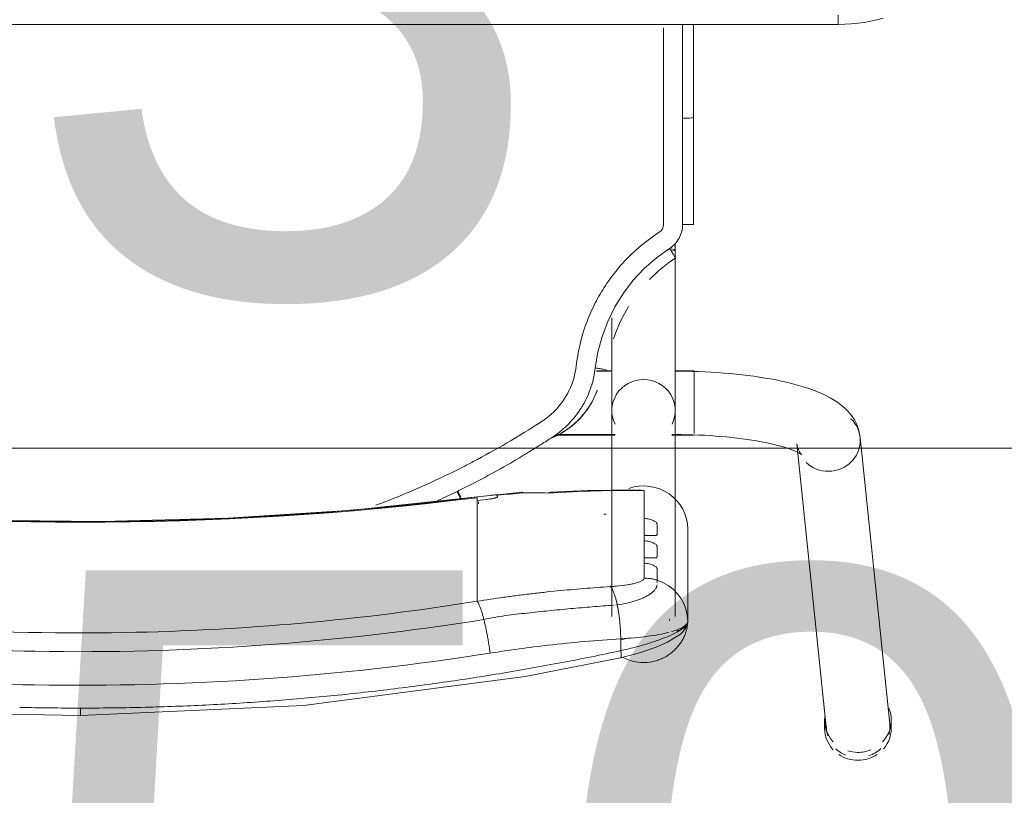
# Model space of a CAD drawing. Header units: metres. Extents: x 2.9 to 42.3, y -72.9 to -49.3.
# Tile 42 of 256: x 8.696 to 9.018, y -65.377 to -65.124. Entities that reach past the tile are written whole.
import ezdxf

# ---------------------------------------------------------------- set-up
doc = ezdxf.new("R2010")
doc.units = ezdxf.units.M
doc.layers.add('I-FURN', color=7, linetype='Continuous', lineweight=18)
doc.layers.add('M-HVAC-CDFF-IDEN', color=1, linetype='Continuous', lineweight=9, true_color=0xff0000)
doc.styles.add('Arial_2', font='arial.ttf', dxfattribs={"height": 0.225})

# ---------------------------------------------------------------- blocks, each defined once
blk = doc.blocks.new('ConjuntoParaAlunoTamanho6 - CJA06_ConjuntoParaAlunoTamanho6-V14-2PAV')
at = {"layer": 'I-FURN', "color": 253, "true_color": 0xaaaaaa}
for p, q in [((-0.2643, 0.29456), (-0.2643, 0.29197)), ((-0.2638, 0.29312), (-0.25413, 0.19969)), ((-0.23354, 0.20182), (-0.24321, 0.29526)), ((-0.24254, 0.29197), (-0.24254, 0.29456)), ((-0.1979, 0.25969), (-0.1979, 0.22964)), ((-0.19385, 0.25812), (-0.19385, 0.19097)), ((-0.19207, 0.25896), (-0.19202, 0.25906)), ((-0.19202, 0.25906), (-0.19192, 0.25949)), ((-0.17315, 0.19097), (-0.17315, 0.25812)), ((-0.19734, 0.2558), (-0.19665, 0.25395)), ((-0.19665, 0.25395), (-0.1957, 0.25221)), ((-0.17493, 0.25435), (-0.17437, 0.25441)), ((-0.1957, 0.25221), (-0.19451, 0.25062)), ((-0.12923, 0.2438), (-0.12923, 0.25317)), ((-0.12923, 0.24214), (-0.12923, 0.2438)), ((-0.12923, 0.24214), (-0.12923, 0.23653)), ((-0.18366, 0.24073), (-0.18366, 0.23904)), ((-0.12923, 0.23653), (-0.12923, 0.23486)), ((-0.12923, 0.23486), (-0.12923, 0.22925)), ((-0.18366, 0.23345), (-0.18366, 0.23176)), ((-0.12923, 0.22925), (-0.12923, 0.22759)), ((-0.18366, 0.22617), (-0.18366, 0.21701)), ((-0.12923, 0.22759), (-0.12923, 0.22197)), ((-0.12923, 0.22197), (-0.12923, 0.22031)), ((-0.14414, 0.21757), (-0.12926, 0.21915)), ((-0.11598, 0.22048), (-0.1227, 0.21732)), ((-0.18366, 0.21701), (-0.1818, 0.21679)), ((-0.19271, 0.19894), (-0.2, 0.19894)), ((-0.2, 0.19844), (-0.2, 0.19411)), ((-0.19271, 0.19879), (-0.19385, 0.19879)), ((-0.19385, 0.19879), (-0.19385, 0.19845)), ((-0.19385, 0.19845), (-0.19385, 0.19764)), ((-0.15474, 0.19894), (-0.17429, 0.19894)), ((-0.15494, 0.19879), (-0.17429, 0.19879)), ((-0.2, 0.19393), (-0.2, 0.18575)), ((-0.19385, 0.19367), (-0.19385, 0.1916)), ((-0.19385, 0.18688), (-0.19385, 0.18582)), ((-0.2, 0.18573), (-0.2, 0.17922)), ((-0.19385, 0.18371), (-0.19385, 0.18582)), ((-0.19385, 0.17809), (-0.19385, 0.18068)), ((-0.2, 0.17916), (-0.2, 0.17794)), ((-0.2, 0.17794), (-0.19377, 0.17794)), ((-0.17323, 0.17794), (-0.16813, 0.17794)), ((-0.17268, 0.17809), (-0.16813, 0.17809)), ((-0.19385, 0.13857), (-0.19385, 0.13643)), ((-0.19983, 0.13021), (-0.19982, 0.0953)), ((-0.19982, 0.06488), (-0.19982, 0.0953)), ((-0.19982, 0.0953), (-0.19982, 0.09529)), ((-0.19623, 0.09556), (-0.19738, 0.09554)), ((0.247, 0.06497), (-0.247, 0.06497)), ((-0.247, 0.06497), (-0.247, 0.06197)), ((0.247, 0.06497), (-0.247, 0.06497))]:
    blk.add_line(p, q, dxfattribs=at)
at = {"layer": 'I-FURN', "color": 253, "true_color": 0xaaaaaa, "flags": 128}
for points in [[(0.0001, 0.2904), (-0.07267, 0.28721), (-0.14486, 0.2777), (-0.17603, 0.27161)], [(0.17623, 0.27161), (0.10331, 0.28398), (0.03018, 0.28985), (0.0001, 0.2904)], [(-0.17603, 0.27161), (-0.18218, 0.26997), (-0.18761, 0.26812), (-0.19131, 0.26652), (-0.19557, 0.2639), (-0.19708, 0.26226), (-0.19765, 0.26113), (-0.1979, 0.25971)], [(-0.17607, 0.26928), (-0.17607, 0.26831), (-0.17607, 0.26734), (-0.17607, 0.26637), (-0.17607, 0.2654)], [(-0.1979, 0.24468), (-0.1979, 0.2522), (-0.1979, 0.25971)], [(-0.1979, 0.25969), (-0.19776, 0.25773), (-0.19734, 0.2558)], [(-0.1979, 0.25969), (-0.1979, 0.25218), (-0.1979, 0.24467), (-0.1979, 0.23715), (-0.1979, 0.22964)], [(-0.19451, 0.25062), (-0.19311, 0.2492), (-0.19152, 0.24799)], [(-0.19152, 0.24799), (-0.18977, 0.24701), (-0.1879, 0.24628)], [(-0.1879, 0.24243), (-0.1879, 0.24339), (-0.1879, 0.24435), (-0.1879, 0.24532), (-0.1879, 0.24628)], [(-0.18366, 0.24561), (-0.18366, 0.24439), (-0.18366, 0.24317), (-0.18366, 0.24195), (-0.18366, 0.24073)], [(-0.1879, 0.23515), (-0.1879, 0.23603), (-0.1879, 0.23692), (-0.1879, 0.2378), (-0.1879, 0.23868)], [(-0.18366, 0.23904), (-0.18366, 0.23764), (-0.18366, 0.23624), (-0.18366, 0.23485), (-0.18366, 0.23345)], [(-0.1879, 0.22787), (-0.1879, 0.22876), (-0.1879, 0.22964), (-0.1879, 0.23052), (-0.1879, 0.23141)], [(-0.18366, 0.23176), (-0.18366, 0.23036), (-0.18366, 0.22897), (-0.18366, 0.22757), (-0.18366, 0.22617)], [(-0.12926, 0.21915), (-0.08865, 0.22342), (-0.0479, 0.2261), (-0.00707, 0.22717), (0.03376, 0.22666), (0.07455, 0.22454), (0.11521, 0.22083), (0.12946, 0.21915)], [(-0.1359, 0.2187), (-0.1359, 0.21878), (-0.1359, 0.21886), (-0.1359, 0.21893), (-0.1359, 0.21901)], [(-0.12923, 0.22031), (-0.12923, 0.22007), (-0.12923, 0.21984), (-0.12923, 0.21961), (-0.12923, 0.21937)], [(-0.18111, 0.21677), (-0.16533, 0.21701), (-0.15331, 0.21761)], [(-0.23354, 0.20182), (-0.23373, 0.20287), (-0.23403, 0.20376), (-0.23437, 0.20445), (-0.23469, 0.20492), (-0.23492, 0.20521), (-0.23505, 0.20534), (-0.23507, 0.20536)], [(-0.23507, 0.20536), (-0.23501, 0.20531), (-0.23482, 0.20518), (-0.23451, 0.20499), (-0.23408, 0.20476), (-0.23355, 0.20449), (-0.23291, 0.2042), (-0.23217, 0.20389), (-0.23133, 0.20358), (-0.23041, 0.20326), (-0.22941, 0.20294), (-0.22832, 0.20262), (-0.22717, 0.2023), (-0.22594, 0.20199), (-0.22464, 0.20169), (-0.22328, 0.2014), (-0.22186, 0.20112), (-0.22039, 0.20086), (-0.21886, 0.2006), (-0.21729, 0.20036), (-0.21567, 0.20014), (-0.214, 0.19993), (-0.2123, 0.19973), (-0.21057, 0.19956), (-0.2088, 0.1994), (-0.207, 0.19926), (-0.20518, 0.19913), (-0.20334, 0.19903), (-0.20148, 0.19894), (-0.19961, 0.19888), (-0.19772, 0.19883), (-0.19583, 0.1988), (-0.19394, 0.19879), (-0.19385, 0.19879)], [(-0.25413, 0.19969), (-0.25375, 0.19762), (-0.25311, 0.19572), (-0.25226, 0.19403), (-0.25129, 0.19256), (-0.25023, 0.19128), (-0.24913, 0.19017), (-0.24799, 0.18919), (-0.24683, 0.18832), (-0.24563, 0.18753), (-0.24441, 0.18681), (-0.24316, 0.18615), (-0.24188, 0.18553), (-0.24055, 0.18496), (-0.23919, 0.18441), (-0.23778, 0.1839), (-0.23633, 0.18341), (-0.23483, 0.18295), (-0.2333, 0.18251), (-0.23171, 0.1821), (-0.23008, 0.1817), (-0.22841, 0.18133), (-0.2267, 0.18098), (-0.22495, 0.18064), (-0.22315, 0.18033), (-0.22132, 0.18004), (-0.21946, 0.17976), (-0.21756, 0.17951), (-0.21562, 0.17928), (-0.21366, 0.17906), (-0.21168, 0.17887), (-0.20967, 0.1787), (-0.20763, 0.17855), (-0.20558, 0.17842), (-0.20352, 0.17831), (-0.20144, 0.17823), (-0.19935, 0.17816), (-0.19725, 0.17811), (-0.19515, 0.17809), (-0.19385, 0.17809)], [(-0.19385, 0.13857), (-0.19385, 0.14057), (-0.19385, 0.14257), (-0.19385, 0.14457), (-0.19385, 0.14656), (-0.19385, 0.14855), (-0.19385, 0.15053), (-0.19385, 0.15249), (-0.19385, 0.15444), (-0.19385, 0.15637), (-0.19385, 0.15827), (-0.19385, 0.16015), (-0.19385, 0.162), (-0.19385, 0.16382), (-0.19385, 0.1656), (-0.19385, 0.16735), (-0.19385, 0.16905), (-0.19385, 0.17071), (-0.19385, 0.17233), (-0.19385, 0.1739), (-0.19385, 0.17541), (-0.19385, 0.17687), (-0.19385, 0.17828), (-0.19385, 0.17963), (-0.19385, 0.18092), (-0.19385, 0.18215), (-0.19385, 0.18331), (-0.19385, 0.18441), (-0.19385, 0.18544), (-0.19385, 0.1864), (-0.19385, 0.18729), (-0.19385, 0.1881), (-0.19385, 0.18885), (-0.19385, 0.18951), (-0.19385, 0.19011), (-0.19385, 0.19062), (-0.19385, 0.19097)], [(-0.17315, 0.19097), (-0.17315, 0.19051), (-0.17315, 0.18998), (-0.17315, 0.18937), (-0.17315, 0.18869), (-0.17315, 0.18793), (-0.17315, 0.1871), (-0.17315, 0.18619), (-0.17315, 0.18522), (-0.17315, 0.18417), (-0.17315, 0.18306), (-0.17315, 0.18188), (-0.17315, 0.18064), (-0.17315, 0.17934), (-0.17315, 0.17798), (-0.17315, 0.17656), (-0.17315, 0.17508), (-0.17315, 0.17355), (-0.17315, 0.17198), (-0.17315, 0.17035), (-0.17315, 0.16868), (-0.17315, 0.16696), (-0.17315, 0.16521), (-0.17315, 0.16342), (-0.17315, 0.16159), (-0.17315, 0.16066)], [(-0.16841, 0.18438), (-0.16841, 0.18437), (-0.16841, 0.18435), (-0.16841, 0.18434), (-0.16841, 0.18432)], [(-0.16774, 0.17706), (-0.16861, 0.17188), (-0.16997, 0.16679), (-0.17181, 0.16185), (-0.17415, 0.15713), (-0.17693, 0.15265), (-0.18013, 0.14846), (-0.18374, 0.14461), (-0.18771, 0.14113), (-0.19199, 0.13805)], [(-0.19623, 0.13025), (-0.19623, 0.12331), (-0.19623, 0.11637), (-0.19623, 0.10942), (-0.19623, 0.10249), (-0.19623, 0.09556)], [(-0.19738, 0.09554), (-0.19841, 0.0955), (-0.1992, 0.09544), (-0.19969, 0.09537), (-0.19982, 0.0953)], [(-0.247, 0.06497), (-0.24912, 0.06492), (-0.25124, 0.0648), (-0.25334, 0.06459), (-0.25544, 0.06429), (-0.25753, 0.06391), (-0.2596, 0.06345), (-0.26165, 0.0629)]]:
    blk.add_lwpolyline(points, dxfattribs=at)
at = {"layer": 'I-FURN', "color": 253, "true_color": 0xaaaaaa}
for centre, major_axis, ratio, start_param, end_param in [((-0.25342, 0.29456), (0.01088, 0), 0.965926, 1.570796, 2.185058), ((-0.25342, 0.29456), (0.01088, 0), 0.965926, 0.959427, 1.570796), ((-0.25351, 0.29419), (0.01029, 0.00107), 0.967158, 1.815725, 2.256389), ((-0.25342, 0.29197), (0.01088, 0), 0.965926, 1.570796, 1.965237), ((-0.25342, 0.29197), (0.01088, 0), 0.965926, 1.257624, 1.559899), ((-0.25351, 0.29419), (0.01029, 0.00107), 0.967158, 0.685592, 1.060105), ((-0.25342, 0.29197), (0.01088, 0), 0.965926, 2.404268, 3.526261), ((-0.25342, 0.29456), (0.01088, 0), 0.965926, 2.438822, 3.243525), ((-0.25342, 0.29456), (0.01088, 0), 0.965926, 6.170166, 7.020457), ((-0.25342, 0.29197), (0.01088, 0), 0.965926, 6.182855, 7.015454), ((-0.25351, 0.29419), (0.01029, 0.00107), 0.967158, 2.780211, 3.141593), ((-0.25351, 0.29419), (0.01029, 0.00107), 0.967158, 6.18338, 6.464028), ((-0.1835, 0.22964), (-0.0144, 0), 0.978148, 0, 1.909658), ((0.0001, -0.77159), (1.0211, 0), 0.978148, 1.443771, 1.697822), ((0.0001, -0.77117), (1.0209, 0), 0.978148, 1.443771, 1.697822), ((-0.17927, 0.60128), (0.385, 0), 0.978148, 4.732926, 4.735013), ((-0.17927, 0.60263), (0.395, 0), 0.978148, 4.801491, 4.822541), ((-0.17927, 0.60356), (0.395, 0), 0.978148, 4.828782, 4.839414), ((-0.17927, 0.60221), (0.3948, 0), 0.978148, 4.828842, 4.839414), ((-0.1305, 0.22908), (-0.00124, 0.00992), 0.026339, 2.463316, 2.57554), ((-0.17927, 0.60336), (0.395, 0), 0.978148, 4.701279, 4.780293), ((-0.14501, 0.22754), (-0.00087, 0.00996), 0.018501, 2.957526, 3.350225), ((-0.24383, 0.20075), (0.01029, 0.00107), 0.967158, 1.470991, 3.041787), ((-0.24383, 0.20075), (0.01029, 0.00107), 0.967158, 0.685592, 1.470991), ((-0.24383, 0.20075), (0.01029, 0.00107), 0.967158, 3.041787, 3.827185), ((-0.1835, 0.19097), (0.01035, 0), 0.978148, 2.686587, 4.712389), ((-0.1835, 0.19097), (0.01035, 0), 0.978148, 4.712389, 6.738191), ((-0.1835, 0.13857), (0.01035, 0), 0.069756, 2.648425, 3.665191)]:
    blk.add_ellipse(centre, major_axis=major_axis, ratio=ratio, start_param=start_param, end_param=end_param, dxfattribs=at)
for points in [[(0.0001, 0.29036), (0.0001, 0.29029), (0.0001, 0.29001), (0.0001, 0.28916), (0.0001, 0.28841), (0.0001, 0.28802)], [(-0.05929, 0.28591), (-0.06588, 0.28544), (-0.07245, 0.28489), (-0.07901, 0.28427)], [(-0.03953, 0.28708), (-0.04612, 0.28677), (-0.05271, 0.28638), (-0.05929, 0.28591)], [(-0.01972, 0.28779), (-0.02633, 0.28763), (-0.03293, 0.2874), (-0.03953, 0.28708)], [(0.0001, 0.28802), (-0.00651, 0.28802), (-0.01312, 0.28795), (-0.01972, 0.28779)], [(0.01992, 0.28779), (0.01332, 0.28795), (0.00671, 0.28802), (0.0001, 0.28802)], [(-0.07901, 0.28427), (-0.08557, 0.28365), (-0.09211, 0.28295), (-0.09864, 0.28217)], [(-0.11819, 0.27961), (-0.12468, 0.27869), (-0.13116, 0.27768), (-0.13762, 0.27661)], [(-0.09864, 0.28217), (-0.10517, 0.28139), (-0.11169, 0.28054), (-0.11819, 0.27961)], [(-0.13762, 0.27661), (-0.14407, 0.27553), (-0.15051, 0.27438), (-0.15692, 0.27316)], [(-0.15692, 0.27316), (-0.16332, 0.27194), (-0.16971, 0.27065), (-0.17607, 0.26928)], [(-0.13346, 0.2701), (-0.13339, 0.26956), (-0.13324, 0.26848), (-0.133, 0.26684), (-0.13272, 0.2652), (-0.13242, 0.26359), (-0.13211, 0.26203), (-0.13178, 0.26053), (-0.13155, 0.25959), (-0.13144, 0.25914)], [(-0.17607, 0.2654), (-0.17914, 0.26523), (-0.18504, 0.2647), (-0.18981, 0.26382), (-0.19177, 0.26331)], [(-0.17609, 0.26577), (-0.1767, 0.26561), (-0.17731, 0.26545), (-0.17791, 0.26528)], [(-0.17607, 0.2654), (-0.17606, 0.26498), (-0.17604, 0.26413), (-0.17598, 0.26285), (-0.1759, 0.26156), (-0.17579, 0.26028), (-0.17566, 0.25902), (-0.17551, 0.25778), (-0.17533, 0.25659), (-0.17514, 0.25544), (-0.175, 0.25471), (-0.17493, 0.25435)], [(-0.12923, 0.25317), (-0.12932, 0.25327), (-0.1295, 0.25353), (-0.1298, 0.25409), (-0.13011, 0.25481), (-0.13044, 0.25568), (-0.13077, 0.2567), (-0.1311, 0.25786), (-0.13133, 0.2587), (-0.13144, 0.25914)], [(-0.17493, 0.25435), (-0.17484, 0.25392), (-0.17465, 0.25308), (-0.17435, 0.25195), (-0.17403, 0.25093), (-0.17369, 0.25006), (-0.17335, 0.24934), (-0.173, 0.24877), (-0.17277, 0.2485), (-0.17265, 0.2484)], [(-0.14661, 0.25076), (-0.14806, 0.25058), (-0.14951, 0.25042), (-0.15095, 0.25026)], [(-0.14226, 0.2513), (-0.14371, 0.25111), (-0.14516, 0.25093), (-0.14661, 0.25076)], [(-0.1879, 0.24778), (-0.18791, 0.24823), (-0.18775, 0.24869), (-0.18744, 0.24915)], [(-0.16398, 0.24902), (-0.16687, 0.24878), (-0.16977, 0.24858), (-0.17265, 0.2484)], [(-0.15964, 0.24939), (-0.16109, 0.24926), (-0.16254, 0.24913), (-0.16398, 0.24902)], [(-0.1553, 0.2498), (-0.15675, 0.24966), (-0.15819, 0.24952), (-0.15964, 0.24939)], [(-0.15095, 0.25026), (-0.1524, 0.2501), (-0.15385, 0.24995), (-0.1553, 0.2498)], [(-0.1879, 0.24628), (-0.18756, 0.24617), (-0.18687, 0.24599), (-0.18581, 0.24578), (-0.18474, 0.24565), (-0.18402, 0.24561), (-0.18366, 0.24561)], [(-0.09625, 0.22184), (-0.10584, 0.21825), (-0.1152, 0.21414), (-0.12434, 0.2095)], [(-0.1359, 0.21901), (-0.1359, 0.21905), (-0.13586, 0.21912), (-0.13573, 0.21923), (-0.13549, 0.21935), (-0.13518, 0.21946), (-0.13479, 0.21957), (-0.13436, 0.21967), (-0.1339, 0.21974), (-0.13357, 0.21979), (-0.1334, 0.21981)], [(-0.13585, 0.2186), (-0.13587, 0.21862), (-0.13589, 0.21865), (-0.1359, 0.21868), (-0.1359, 0.2187)], [(-0.12335, 0.21813), (-0.12356, 0.21856), (-0.12377, 0.21898), (-0.12395, 0.21936)], [(-0.15397, 0.21772), (-0.15349, 0.21752), (-0.153, 0.21758), (-0.15247, 0.21788)], [(-0.15247, 0.21788), (-0.15113, 0.21782), (-0.1484, 0.21775), (-0.14556, 0.21776), (-0.14412, 0.21779)], [(-0.12436, 0.21651), (-0.12717, 0.21512), (-0.13276, 0.21224), (-0.13826, 0.20916), (-0.14098, 0.20758)], [(-0.1227, 0.21732), (-0.12297, 0.21719), (-0.12353, 0.21692), (-0.12408, 0.21665), (-0.12436, 0.21651)], [(-0.12289, 0.21723), (-0.12304, 0.21753), (-0.12319, 0.21783), (-0.12334, 0.21813)], [(-0.12434, 0.2095), (-0.12494, 0.2092), (-0.12615, 0.20858), (-0.12737, 0.20794), (-0.12798, 0.20762)], [(-0.12798, 0.20762), (-0.13157, 0.20574), (-0.13889, 0.20168), (-0.14651, 0.19698), (-0.1504, 0.19445)], [(-0.14098, 0.20758), (-0.14188, 0.20704), (-0.14368, 0.20597), (-0.14546, 0.20487), (-0.14635, 0.20432)], [(-0.14638, 0.20431), (-0.14762, 0.20355), (-0.1501, 0.202), (-0.15256, 0.20043), (-0.15378, 0.19963)], [(-0.15378, 0.19963), (-0.1555, 0.19851), (-0.15869, 0.19594), (-0.16134, 0.1928), (-0.1625, 0.1911)], [(-0.1568, 0.1982), (-0.15576, 0.1988), (-0.15475, 0.1993), (-0.15376, 0.19971)], [(-0.16501, 0.19076), (-0.16447, 0.19151), (-0.16331, 0.19295), (-0.16135, 0.19493), (-0.15919, 0.19669), (-0.15764, 0.19771), (-0.15683, 0.19818)], [(-0.1504, 0.19445), (-0.15113, 0.19396), (-0.15256, 0.19293), (-0.15386, 0.19174), (-0.15448, 0.19112)], [(-0.1625, 0.1911), (-0.16271, 0.1908), (-0.16313, 0.19018), (-0.16352, 0.18955), (-0.16371, 0.18924)], [(-0.15448, 0.19112), (-0.15645, 0.18912), (-0.15969, 0.18452), (-0.16124, 0.17915), (-0.16156, 0.17636)], [(-0.16371, 0.18924), (-0.16479, 0.18738), (-0.16656, 0.18343), (-0.1675, 0.1792), (-0.16774, 0.17706)], [(-0.16774, 0.17706), (-0.16823, 0.17712), (-0.16921, 0.17725), (-0.17046, 0.17746), (-0.17128, 0.17766), (-0.17147, 0.17776), (-0.17146, 0.1778)], [(-0.1854, 0.14823), (-0.18797, 0.14558), (-0.19084, 0.14321), (-0.19391, 0.14119)], [(-0.19391, 0.14119), (-0.19393, 0.14119), (-0.19385, 0.14103), (-0.19344, 0.14033), (-0.19278, 0.13928), (-0.19225, 0.13846), (-0.19199, 0.13805)], [(-0.19199, 0.13805), (-0.19265, 0.13762), (-0.19383, 0.13663), (-0.19519, 0.13473), (-0.19604, 0.13255), (-0.19622, 0.13104), (-0.19623, 0.13025)], [(-0.18863, 0.13277), (-0.18884, 0.13263), (-0.18922, 0.13231), (-0.18966, 0.1317), (-0.18994, 0.13099), (-0.19, 0.1305), (-0.19, 0.13025)], [(-0.19623, 0.13025), (-0.19672, 0.13025), (-0.1977, 0.13025), (-0.19891, 0.13024), (-0.19969, 0.13022), (-0.19984, 0.13021), (-0.19982, 0.1302)], [(-0.19982, 0.12147), (-0.19982, 0.12438), (-0.19982, 0.12729), (-0.19982, 0.1302)], [(-0.19982, 0.1302), (-0.19982, 0.12438), (-0.19982, 0.11273), (-0.19982, 0.1011), (-0.19982, 0.09529)], [(-0.19982, 0.09528), (-0.19982, 0.1011), (-0.19982, 0.10691), (-0.19982, 0.11273)], [(-0.19982, 0.09529), (-0.19982, 0.08515), (-0.19982, 0.07502), (-0.19982, 0.06488)], [(-0.19982, 0.06488), (-0.19982, 0.06837), (-0.19982, 0.07185), (-0.19982, 0.07534)]]:
    blk.add_open_spline(points, degree=3, dxfattribs=at)
for points, knots in [([(-0.13346, 0.2701), (-0.0847, 0.2778), (0.00519, 0.28415), (0.09466, 0.27626), (0.13366, 0.2701)], [-1, -1, -1, -1, -0.444444, 0, 0, 0, 0]), ([(-0.1979, 0.25971), (-0.1979, 0.26019), (-0.19783, 0.26127), (-0.19747, 0.26287), (-0.19695, 0.2643), (-0.19642, 0.26543), (-0.19585, 0.26637), (-0.19534, 0.26711), (-0.19492, 0.26766), (-0.19447, 0.26819), (-0.19382, 0.2689), (-0.19291, 0.26975), (-0.1919, 0.27053), (-0.19105, 0.27107), (-0.1904, 0.27144), (-0.18973, 0.27177), (-0.18883, 0.27217), (-0.18719, 0.27275), (-0.18474, 0.2732), (-0.18174, 0.27315), (-0.17906, 0.27255), (-0.17745, 0.27187), (-0.17679, 0.27153)], [0, 0, 0, 0, 0.0625, 0.125, 0.15625, 0.1875, 0.21875, 0.234375, 0.25, 0.265625, 0.28125, 0.3125, 0.34375, 0.359375, 0.375, 0.390625, 0.40625, 0.4375, 0.5, 0.5625, 0.625, 0.6721865, 0.6721865, 0.6721865, 0.6721865]), ([(-0.1761, 0.27156), (-0.17616, 0.27149), (-0.17627, 0.27106), (-0.17619, 0.27003), (-0.17607, 0.26928)], [0.625, 0.625, 0.625, 0.625, 0.75, 1, 1, 1, 1]), ([(-0.17607, 0.2654), (-0.1682, 0.2659), (-0.154, 0.26716), (-0.13977, 0.2691), (-0.13346, 0.2701)], [-1, -1, -1, -1, -0.444444, 0, 0, 0, 0]), ([(-0.13144, 0.25914), (-0.08343, 0.26683), (0.00512, 0.27318), (0.09323, 0.26529), (0.13164, 0.25914)], [-1, -1, -1, -1, -0.444444, 0, 0, 0, 0]), ([(-0.1979, 0.25971), (-0.1979, 0.26034), (-0.19688, 0.26187), (-0.19282, 0.26411), (-0.18865, 0.26578), (-0.18491, 0.26704), (-0.18064, 0.26823), (-0.1776, 0.26895), (-0.17607, 0.26928)], [0, 0, 0, 0, 0.25, 0.5, 0.625, 0.75, 0.875, 1, 1, 1, 1]), ([(0.12943, 0.25317), (0.08224, 0.26075), (-0.00484, 0.26702), (-0.09148, 0.25924), (-0.12923, 0.25317)], [-1, -1, -1, -1, -0.444444, 0, 0, 0, 0]), ([(-0.19258, 0.26309), (-0.19416, 0.26264), (-0.1969, 0.26156), (-0.1979, 0.26035), (-0.1979, 0.25969)], [0.5354578, 0.5354578, 0.5354578, 0.5354578, 0.75, 1, 1, 1, 1]), ([(-0.1965, 0.2622), (-0.19671, 0.26207), (-0.1971, 0.26176), (-0.19769, 0.26096), (-0.1979, 0.26021), (-0.1979, 0.25971)], [0.75, 0.75, 0.75, 0.75, 0.8125, 0.875, 1, 1, 1, 1]), ([(-0.19421, 0.2626), (-0.1945, 0.26266), (-0.19502, 0.2627), (-0.19554, 0.2626), (-0.19576, 0.26254)], [0.5473049, 0.5473049, 0.5473049, 0.5473049, 0.625, 0.6812684, 0.6812684, 0.6812684, 0.6812684]), ([(-0.17381, 0.25447), (-0.17147, 0.25462), (-0.16677, 0.25497), (-0.1597, 0.25557), (-0.1538, 0.25614), (-0.14908, 0.25663), (-0.14554, 0.25703), (-0.14198, 0.25739), (-0.13843, 0.25782), (-0.13492, 0.25842), (-0.13259, 0.25889), (-0.13144, 0.25914)], [0, 0, 0, 0, 0.166667, 0.333333, 0.5, 0.583333, 0.666667, 0.75, 0.833333, 0.916667, 1, 1, 1, 1]), ([(-0.18731, 0.24933), (-0.18691, 0.24986), (-0.18588, 0.25077), (-0.184, 0.25182), (-0.1824, 0.2525), (-0.17978, 0.25344), (-0.17715, 0.25404), (-0.17493, 0.25435)], [0.2, 0.2, 0.2, 0.2, 0.4, 0.55, 0.625, 0.7, 1, 1, 1, 1]), ([(-0.12923, 0.25317), (-0.13213, 0.25271), (-0.13647, 0.25207), (-0.14082, 0.25148), (-0.14226, 0.2513)], [-1, -1, -1, -1, -0.8, -0.7, -0.7, -0.7, -0.7]), ([(-0.17265, 0.2484), (-0.17333, 0.24836), (-0.17532, 0.24821), (-0.17777, 0.24791), (-0.17985, 0.24753), (-0.18163, 0.2471), (-0.18322, 0.24646), (-0.18366, 0.2459), (-0.18366, 0.24561)], [-1, -1, -1, -1, -0.888889, -0.666667, -0.555556, -0.444444, -0.222222, 0, 0, 0, 0]), ([(-0.1879, 0.24628), (-0.1879, 0.24644), (-0.1879, 0.2467), (-0.1879, 0.247), (-0.1879, 0.2471)], [0, 0, 0, 0, 0.4, 0.6, 0.6, 0.6, 0.6]), ([(-0.18366, 0.24073), (-0.18428, 0.24075), (-0.18512, 0.24088), (-0.18609, 0.24117), (-0.18671, 0.24142), (-0.18723, 0.2417), (-0.18762, 0.24198), (-0.18784, 0.24222), (-0.1879, 0.24236), (-0.1879, 0.24243)], [0, 0, 0, 0, 0.25, 0.375, 0.5, 0.625, 0.75, 0.875, 1, 1, 1, 1]), ([(-0.1879, 0.23868), (-0.1879, 0.23875), (-0.18784, 0.23885), (-0.18762, 0.23896), (-0.18723, 0.23902), (-0.18671, 0.23904), (-0.18609, 0.23904), (-0.18512, 0.23903), (-0.18428, 0.23902), (-0.18366, 0.23904)], [0, 0, 0, 0, 0.125, 0.25, 0.375, 0.5, 0.625, 0.75, 1, 1, 1, 1]), ([(-0.18366, 0.23345), (-0.18428, 0.23348), (-0.18512, 0.2336), (-0.18609, 0.23389), (-0.18671, 0.23414), (-0.18723, 0.23442), (-0.18762, 0.2347), (-0.18784, 0.23494), (-0.1879, 0.23508), (-0.1879, 0.23515)], [0, 0, 0, 0, 0.25, 0.375, 0.5, 0.625, 0.75, 0.875, 1, 1, 1, 1]), ([(-0.1879, 0.23141), (-0.1879, 0.23147), (-0.18784, 0.23158), (-0.18762, 0.23168), (-0.18723, 0.23174), (-0.18671, 0.23176), (-0.18609, 0.23176), (-0.18512, 0.23175), (-0.18428, 0.23175), (-0.18366, 0.23176)], [0, 0, 0, 0, 0.125, 0.25, 0.375, 0.5, 0.625, 0.75, 1, 1, 1, 1]), ([(-0.18366, 0.22617), (-0.18428, 0.2262), (-0.18512, 0.22633), (-0.18609, 0.22661), (-0.18671, 0.22687), (-0.18723, 0.22714), (-0.18762, 0.22742), (-0.18784, 0.22767), (-0.1879, 0.22781), (-0.1879, 0.22787)], [0, 0, 0, 0, 0.25, 0.375, 0.5, 0.625, 0.75, 0.875, 1, 1, 1, 1]), ([(-0.1334, 0.21866), (-0.1337, 0.21862), (-0.13425, 0.21856), (-0.13488, 0.2185), (-0.13529, 0.21849), (-0.13555, 0.2185), (-0.13573, 0.21853), (-0.13582, 0.21857), (-0.13585, 0.2186)], [0, 0, 0, 0, 0.25, 0.5, 0.625, 0.75, 0.875, 1, 1, 1, 1]), ([(-0.12388, 0.21967), (-0.12372, 0.21936), (-0.12333, 0.2186), (-0.12291, 0.21776), (-0.1227, 0.21732)], [0.5302375, 0.5302375, 0.5302375, 0.5302375, 0.75, 1, 1, 1, 1]), ([(-0.1535, 0.1999), (-0.15406, 0.19967), (-0.15585, 0.19886), (-0.15753, 0.19787), (-0.15863, 0.1971)], [0.6367527, 0.6367527, 0.6367527, 0.6367527, 0.75, 1, 1, 1, 1]), ([(-0.15863, 0.1971), (-0.16081, 0.19558), (-0.16383, 0.19273), (-0.16686, 0.18807), (-0.16796, 0.18563), (-0.16841, 0.18438)], [0, 0, 0, 0, 0.5, 0.75, 1, 1, 1, 1]), ([(-0.16841, 0.18432), (-0.16799, 0.18547), (-0.16725, 0.18714), (-0.16604, 0.18925), (-0.16537, 0.19026), (-0.16501, 0.19076)], [0, 0, 0, 0, 0.5, 0.75, 1, 1, 1, 1]), ([(-0.16156, 0.17636), (-0.16208, 0.17191), (-0.16353, 0.16549), (-0.16692, 0.15729), (-0.1701, 0.15145), (-0.17391, 0.14602), (-0.17976, 0.13936), (-0.18487, 0.13521), (-0.18863, 0.13277)], [0, 0, 0, 0, 0.25, 0.375, 0.5, 0.625, 0.75, 1, 1, 1, 1]), ([(-0.17372, 0.16756), (-0.17378, 0.16737), (-0.17503, 0.16366), (-0.17671, 0.16011), (-0.17864, 0.15696)], [0.2363031, 0.2363031, 0.2363031, 0.2363031, 0.25, 0.5, 0.5, 0.5, 0.5]), ([(-0.19, 0.13025), (-0.19, 0.12863), (-0.19, 0.12547), (-0.19, 0.12092), (-0.19, 0.1173), (-0.19, 0.1145), (-0.19, 0.11243), (-0.19, 0.11052), (-0.19, 0.10828), (-0.19, 0.10624), (-0.19, 0.10408), (-0.19, 0.10228), (-0.19, 0.10023), (-0.19, 0.09774), (-0.19, 0.09515), (-0.19, 0.09189), (-0.19, 0.08842), (-0.19, 0.08419), (-0.19, 0.08049), (-0.19, 0.07684), (-0.19, 0.07351), (-0.19, 0.07081), (-0.19, 0.0683), (-0.19, 0.06666), (-0.19, 0.06612)], [0, 0, 0, 0, 0.03125, 0.0625, 0.09375, 0.109375, 0.125, 0.140625, 0.15625, 0.1875, 0.203125, 0.21875, 0.234375, 0.25, 0.265625, 0.28125, 0.3125, 0.328125, 0.34375, 0.359375, 0.3671875, 0.375, 0.3828125, 0.3865101, 0.3865101, 0.3865101, 0.3865101]), ([(-0.19623, 0.06488), (-0.19623, 0.06802), (-0.19623, 0.0747), (-0.19623, 0.0849), (-0.19623, 0.09203), (-0.19623, 0.09556)], [0.8397159, 0.8397159, 0.8397159, 0.8397159, 0.8888889, 0.9444444, 1, 1, 1, 1])]:
    blk.add_open_spline(points, degree=3, knots=knots, dxfattribs=at)
blk = doc.blocks.new('4 GRE - ESCOLA DE CINEMA E AUDIOVISUAL CINE REX R07_rvt-1-2PAV')
at = {"layer": 'I-FURN', "color": 253, "lineweight": 18, "true_color": 0xaaaaaa, "rotation": 180}
blk.add_blockref('ConjuntoParaAlunoTamanho6 - CJA06_ConjuntoParaAlunoTamanho6-V14-2PAV', (8.71639, -65.06045), dxfattribs=at)
blk = doc.blocks.new('M_Identificador de terminal de ar_BTS - Em caixas-852561-2PAV')
at = {"layer": 'M-HVAC-CDFF-IDEN'}
blk.add_line((-0.0056, 0), (0.0056, 0), dxfattribs=at)
blk.add_circle((0, 0), 0.0056, dxfattribs=at)

msp = doc.modelspace()

# ---------------------------------------------------------------- block references
at = {"lineweight": 5}
msp.add_blockref('4 GRE - ESCOLA DE CINEMA E AUDIOVISUAL CINE REX R07_rvt-1-2PAV', (0, 0), dxfattribs=at)
at = {"layer": 'M-HVAC-CDFF-IDEN', "xscale": 74.99999999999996, "yscale": 74.99999999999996, "zscale": 74.99999999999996}
msp.add_blockref('M_Identificador de terminal de ar_BTS - Em caixas-852561-2PAV', (8.78782, -65.26363), dxfattribs=at)

# ---------------------------------------------------------------- texts
at = {"layer": 'M-HVAC-CDFF-IDEN', "color": 7, "char_height": 0.225, "attachment_point": 1, "style": 'Arial_2'}
for s, insert, width in [('3', (8.69565, -64.98849), 0.2164556), ('250', (8.51715, -65.30358), 0.6493669)]:
    msp.add_mtext(s, dxfattribs=dict(at, insert=insert, width=width))

doc.saveas('drawing.dxf')
